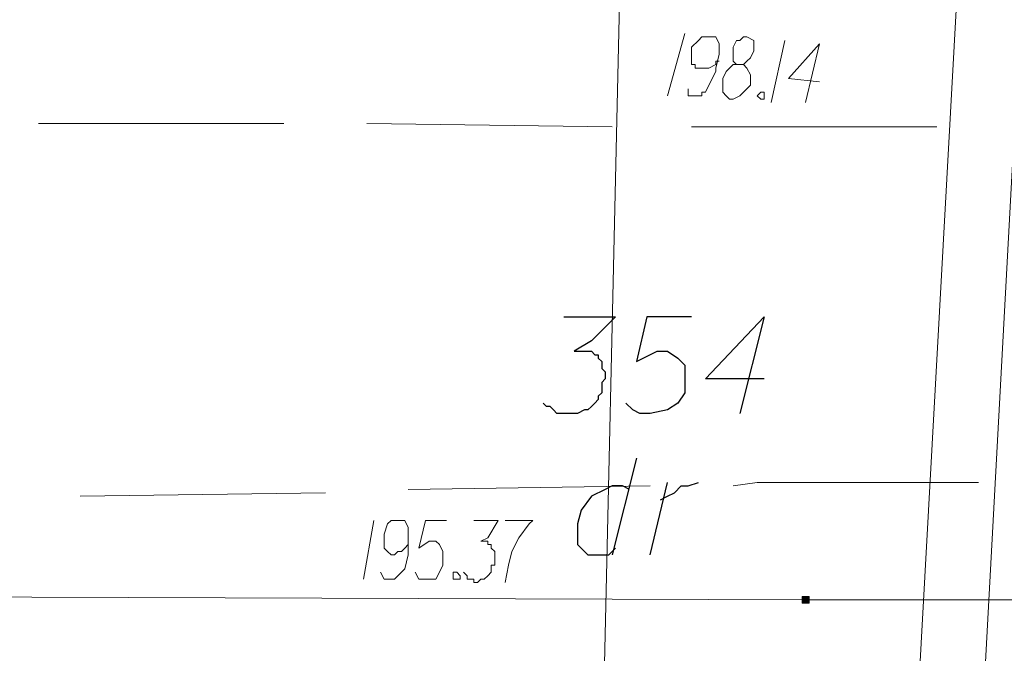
# Model space of a CAD drawing. Header units: metres. Extents: x 7431553 to 7432401, y 5544342 to 5544539.
# Tile 57 of 180: x 7432075 to 7432087, y 5544502 to 5544510. Entities that reach past the tile are written whole.
import ezdxf

# ---------------------------------------------------------------- set-up
doc = ezdxf.new("R2010")
doc.units = ezdxf.units.M
doc.header["$MEASUREMENT"] = 0
doc.layers.add('BG-PR90-PB-PZT-PZT01_2026_04_14$0$MAPA DCP', color=7, linetype='Continuous', lineweight=0)
doc.layers.add('PRIMETECH_XREF', color=7, linetype='Continuous', lineweight=5)

# ---------------------------------------------------------------- blocks, each defined once
blk = doc.blocks.new('BG-PR90-PB-PZT-PZT01_2026_04_14$0$Naddrwiną2025_v2klauzulap')
at = {"layer": 'BG-PR90-PB-PZT-PZT01_2026_04_14$0$MAPA DCP', "linetype": 'Continuous', "lineweight": 0, "transparency": 33554559}
blk.add_hatch(color=5, dxfattribs=at).paths.add_polyline_path([(7431659.551, 5544498.773), (7431659.551, 5544498.773), (7431659.593, 5544498.773), (7431659.593, 5544498.773), (7431659.593, 5544498.815), (7431659.593, 5544498.815), (7431659.593, 5544498.815), (7431659.593, 5544498.815), (7431659.593, 5544498.858), (7431659.593, 5544498.858), (7431659.593, 5544498.858), (7431659.551, 5544498.858), (7431659.551, 5544498.858), (7431659.551, 5544498.858), (7431659.508, 5544498.858), (7431659.508, 5544498.858), (7431659.508, 5544498.858), (7431659.508, 5544498.815), (7431659.508, 5544498.815), (7431659.508, 5544498.815), (7431659.508, 5544498.815), (7431659.508, 5544498.773), (7431659.508, 5544498.773)])
at = {"layer": 'BG-PR90-PB-PZT-PZT01_2026_04_14$0$MAPA DCP', "color": 24, "linetype": 'Continuous', "lineweight": 18, "true_color": 0x9a3300, "transparency": 33554687}
for points in [[(7431634.701, 5544506.224), (7431638.215, 5544503.176), (7431639.273, 5544502.16), (7431665.816, 5544500.72), (7431691.512, 5544499.154), (7431734.311, 5544494.794), (7431770.083, 5544492.254)], [(7431634.658, 5544505.208), (7431637.707, 5544502.583), (7431638.934, 5544501.398), (7431665.774, 5544499.916), (7431691.47, 5544498.35), (7431734.269, 5544494.032), (7431770.083, 5544491.449)], [(7431648.798, 5544496.614), (7431682.326, 5544495.852), (7431716.489, 5544492.846), (7431729.443, 5544492.169), (7431729.993, 5544492.55), (7431729.909, 5544492.254), (7431731.433, 5544492.127), (7431770.083, 5544489.46)]]:
    blk.add_lwpolyline(points, dxfattribs=at)
at = {"layer": 'BG-PR90-PB-PZT-PZT01_2026_04_14$0$MAPA DCP', "color": 5, "linetype": 'Continuous', "lineweight": 18, "transparency": 33554687}
for points in [[(7431659.508, 5544502.625), (7431659.551, 5544501.736), (7431659.551, 5544498.815)], [(7431659.551, 5544498.815), (7431659.466, 5544473.923)]]:
    blk.add_lwpolyline(points, dxfattribs=at)
at = {"layer": 'BG-PR90-PB-PZT-PZT01_2026_04_14$0$MAPA DCP', "color": 1, "linetype": 'Continuous', "lineweight": 18, "transparency": 33554687}
for points in [[(7431658.154, 5544497.926), (7431658.111, 5544498.223), (7431658.111, 5544500.932)], [(7431658.196, 5544493.947), (7431658.154, 5544496.91)], [(7431658.281, 5544489.925), (7431658.238, 5544492.931)]]:
    blk.add_lwpolyline(points, dxfattribs=at)
at = {"layer": 'BG-PR90-PB-PZT-PZT01_2026_04_14$0$MAPA DCP', "linetype": 'Continuous', "lineweight": 18, "transparency": 33554687}
for points in [[(7431653.751, 5544500.424), (7431653.751, 5544497.418)], [(7431653.751, 5544496.445), (7431653.709, 5544493.439)], [(7431653.709, 5544492.423), (7431653.709, 5544489.417)]]:
    blk.add_lwpolyline(points, dxfattribs=at)
at = {"layer": 'BG-PR90-PB-PZT-PZT01_2026_04_14$0$MAPA DCP', "linetype": 'Continuous', "lineweight": 9, "transparency": 33554687}
for points in [[(7431653.201, 5544498.985), (7431653.158, 5544498.604), (7431652.735, 5544498.985), (7431653.455, 5544498.815)], [(7431652.693, 5544498.561), (7431653.455, 5544498.392)], [(7431652.989, 5544497.969), (7431652.989, 5544498.053), (7431652.947, 5544498.096), (7431652.904, 5544498.138), (7431652.82, 5544498.18), (7431652.735, 5544498.18), (7431652.693, 5544498.18), (7431652.65, 5544498.096), (7431652.65, 5544498.053), (7431652.693, 5544498.011), (7431652.693, 5544497.969), (7431652.777, 5544497.926), (7431652.82, 5544497.926), (7431652.904, 5544497.926), (7431652.947, 5544497.926), (7431652.989, 5544497.969), (7431652.989, 5544497.926), (7431653.074, 5544497.842), (7431653.158, 5544497.799), (7431653.201, 5544497.799), (7431653.328, 5544497.799), (7431653.37, 5544497.842), (7431653.412, 5544497.884), (7431653.412, 5544497.926), (7431653.37, 5544498.011), (7431653.328, 5544498.053), (7431653.243, 5544498.138), (7431653.201, 5544498.138), (7431653.116, 5544498.138), (7431653.031, 5544498.096), (7431652.989, 5544498.053)], [(7431653.285, 5544497.376), (7431653.37, 5544497.376), (7431653.37, 5544497.545), (7431653.328, 5544497.545), (7431653.328, 5544497.588), (7431653.243, 5544497.63), (7431653.074, 5544497.715), (7431653.031, 5544497.715), (7431652.862, 5544497.757), (7431652.735, 5544497.757), (7431652.65, 5544497.715), (7431652.65, 5544497.672), (7431652.65, 5544497.588), (7431652.65, 5544497.545), (7431652.693, 5544497.503), (7431652.777, 5544497.418), (7431652.862, 5544497.418), (7431652.904, 5544497.418), (7431652.989, 5544497.418), (7431652.989, 5544497.461), (7431653.031, 5544497.461), (7431653.031, 5544497.545), (7431653.031, 5544497.63), (7431652.989, 5544497.715), (7431652.947, 5544497.715), (7431652.947, 5544497.757)], [(7431652.608, 5544497.334), (7431653.37, 5544497.122)]]:
    blk.add_lwpolyline(points, dxfattribs=at)
at = {"layer": 'BG-PR90-PB-PZT-PZT01_2026_04_14$0$MAPA DCP', "color": 5, "linetype": 'Continuous', "lineweight": 0, "transparency": 33554687}
blk.add_lwpolyline([(7431659.551, 5544498.773), (7431659.551, 5544498.773), (7431659.593, 5544498.773), (7431659.593, 5544498.773), (7431659.593, 5544498.815), (7431659.593, 5544498.815), (7431659.593, 5544498.815), (7431659.593, 5544498.815), (7431659.593, 5544498.858), (7431659.593, 5544498.858), (7431659.593, 5544498.858), (7431659.551, 5544498.858), (7431659.551, 5544498.858), (7431659.551, 5544498.858), (7431659.508, 5544498.858), (7431659.508, 5544498.858), (7431659.508, 5544498.858), (7431659.508, 5544498.815), (7431659.508, 5544498.815), (7431659.508, 5544498.815), (7431659.508, 5544498.815), (7431659.508, 5544498.773), (7431659.508, 5544498.773)], close=True, dxfattribs=at)
at = {"layer": 'BG-PR90-PB-PZT-PZT01_2026_04_14$0$MAPA DCP', "linetype": 'Continuous', "lineweight": 9, "transparency": 33554687}
blk.add_lwpolyline([(7431653.328, 5544498.265), (7431653.328, 5544498.307), (7431653.412, 5544498.307), (7431653.412, 5544498.265), (7431653.37, 5544498.223)], close=True, dxfattribs=at)
at = {"layer": 'BG-PR90-PB-PZT-PZT01_2026_04_14$0$MAPA DCP', "linetype": 'Continuous', "lineweight": 25, "transparency": 33554687}
for points in [[(7431656.841, 5544498.307), (7431656.841, 5544497.588), (7431656.079, 5544498.307), (7431657.265, 5544498.011)], [(7431656.079, 5544497.418), (7431656.079, 5544496.868), (7431656.63, 5544496.741), (7431656.503, 5544496.995), (7431656.503, 5544497.122), (7431656.587, 5544497.249), (7431656.672, 5544497.334), (7431656.841, 5544497.334), (7431657.011, 5544497.334), (7431657.138, 5544497.249), (7431657.222, 5544497.122), (7431657.265, 5544496.91), (7431657.265, 5544496.783), (7431657.222, 5544496.699), (7431657.138, 5544496.614)], [(7431656.079, 5544495.852), (7431656.079, 5544496.487), (7431656.376, 5544496.191), (7431656.503, 5544495.979), (7431656.503, 5544496.148), (7431656.503, 5544496.191), (7431656.545, 5544496.233), (7431656.545, 5544496.275), (7431656.587, 5544496.275), (7431656.63, 5544496.318), (7431656.714, 5544496.318), (7431656.757, 5544496.36), (7431656.799, 5544496.36), (7431656.841, 5544496.36), (7431656.884, 5544496.318), (7431656.926, 5544496.318), (7431656.968, 5544496.318), (7431657.011, 5544496.318), (7431657.053, 5544496.275), (7431657.095, 5544496.275), (7431657.138, 5544496.233), (7431657.18, 5544496.191), (7431657.222, 5544496.148), (7431657.222, 5544496.106), (7431657.265, 5544496.021), (7431657.265, 5544495.979), (7431657.265, 5544495.937), (7431657.265, 5544495.894), (7431657.265, 5544495.81), (7431657.265, 5544495.767), (7431657.222, 5544495.725), (7431657.18, 5544495.683), (7431657.18, 5544495.64), (7431657.138, 5544495.598)]]:
    blk.add_lwpolyline(points, dxfattribs=at)
at = {"layer": 'BG-PR90-PB-PZT-PZT01_2026_04_14$0$MAPA DCP', "color": 94, "linetype": 'Continuous', "lineweight": 25, "true_color": 0x009a00, "transparency": 33554687}
for points in [[(7431658.323, 5544497.037), (7431658.281, 5544497.122), (7431658.238, 5544497.207), (7431658.154, 5544497.291), (7431658.154, 5544497.376), (7431658.111, 5544497.503)], [(7431659, 5544496.91), (7431658.111, 5544497.122)], [(7431657.815, 5544496.741), (7431659, 5544496.445)], [(7431658.196, 5544496.656), (7431658.154, 5544496.572), (7431658.154, 5544496.445), (7431658.196, 5544496.36), (7431658.281, 5544496.191), (7431658.45, 5544496.064), (7431658.619, 5544496.021), (7431658.746, 5544496.021), (7431658.789, 5544496.021), (7431658.873, 5544496.021), (7431658.958, 5544496.106), (7431659, 5544496.148), (7431659, 5544496.233), (7431659, 5544496.318), (7431659, 5544496.402), (7431658.916, 5544496.487)]]:
    blk.add_lwpolyline(points, dxfattribs=at)
at = {"layer": 'BG-PR90-PB-PZT-PZT01_2026_04_14$0$MAPA DCP', "color": 5, "linetype": 'Continuous', "lineweight": 9, "transparency": 33554687}
for points in [[(7431658.577, 5544495.132), (7431658.577, 5544495.471), (7431658.619, 5544495.429), (7431658.789, 5544495.302), (7431658.958, 5544495.217), (7431659.127, 5544495.175), (7431659.339, 5544495.132)], [(7431658.577, 5544494.751), (7431658.577, 5544495.048), (7431658.789, 5544494.921), (7431658.831, 5544494.836), (7431658.831, 5544494.921), (7431658.873, 5544494.921), (7431658.873, 5544494.963), (7431658.916, 5544494.963), (7431658.958, 5544495.005), (7431659, 5544495.005), (7431659.043, 5544495.005), (7431659.085, 5544495.005), (7431659.127, 5544495.005), (7431659.127, 5544494.963), (7431659.17, 5544494.963), (7431659.212, 5544494.963), (7431659.254, 5544494.921), (7431659.297, 5544494.878), (7431659.297, 5544494.836), (7431659.339, 5544494.794), (7431659.339, 5544494.751), (7431659.297, 5544494.751), (7431659.297, 5544494.709), (7431659.297, 5544494.667), (7431659.254, 5544494.667), (7431659.212, 5544494.624)], [(7431658.577, 5544494.413), (7431658.577, 5544494.159), (7431658.916, 5544494.074), (7431658.831, 5544494.201), (7431658.831, 5544494.286), (7431658.873, 5544494.328), (7431658.958, 5544494.37), (7431659.043, 5544494.37), (7431659.127, 5544494.37), (7431659.212, 5544494.328), (7431659.297, 5544494.286), (7431659.297, 5544494.201), (7431659.297, 5544494.116), (7431659.297, 5544494.074), (7431659.212, 5544494.032)], [(7431659.212, 5544493.608), (7431659.297, 5544493.651), (7431659.297, 5544493.778), (7431659.254, 5544493.82), (7431659.17, 5544493.905), (7431659, 5544493.947), (7431658.958, 5544493.947), (7431658.746, 5544493.947), (7431658.662, 5544493.947), (7431658.577, 5544493.905), (7431658.577, 5544493.862), (7431658.577, 5544493.82), (7431658.577, 5544493.778), (7431658.577, 5544493.735), (7431658.619, 5544493.693), (7431658.746, 5544493.651), (7431658.789, 5544493.651), (7431658.831, 5544493.651), (7431658.916, 5544493.651), (7431658.958, 5544493.693), (7431659, 5544493.735), (7431659, 5544493.778), (7431658.958, 5544493.82), (7431658.958, 5544493.862), (7431658.916, 5544493.905), (7431658.873, 5544493.947)], [(7431658.577, 5544493.524), (7431659.297, 5544493.397)]]:
    blk.add_lwpolyline(points, dxfattribs=at)
blk.add_lwpolyline([(7431659.212, 5544494.54), (7431659.254, 5544494.582), (7431659.297, 5544494.582), (7431659.297, 5544494.497), (7431659.254, 5544494.497), (7431659.212, 5544494.497)], close=True, dxfattribs=at)
blk = doc.blocks.new('BG-PR90-PB-PZT-PZT01_2026_04_14')
at = {"layer": 'BG-PR90-PB-PZT-PZT01_2026_04_14$0$MAPA DCP', "rotation": 270}
blk.add_blockref('BG-PR90-PB-PZT-PZT01_2026_04_14$0$Naddrwiną2025_v2klauzulap', (1887585.788, 12976162.34), dxfattribs=at)

msp = doc.modelspace()

# ---------------------------------------------------------------- block references
at = {"layer": 'PRIMETECH_XREF', "linetype": 'Continuous', "lineweight": 0, "rotation": 360}
msp.add_blockref('BG-PR90-PB-PZT-PZT01_2026_04_14', (0, 0), dxfattribs=at)

doc.saveas('drawing.dxf')
